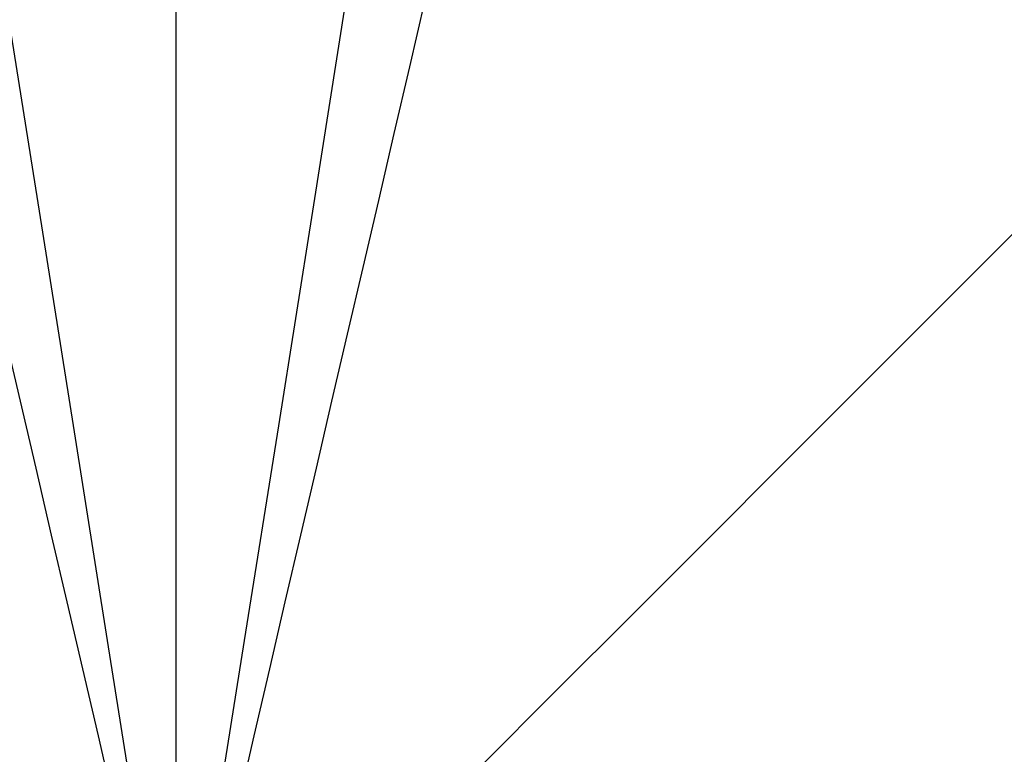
# Model space of a CAD drawing. Header units: millimetres. Extents: x -825 to -161, y -739 to 200.
# Tile 154 of 256: x -503.1799 to -503.1124, y -42.9995 to -42.9491. Entities that reach past the tile are written whole.
import ezdxf

# ---------------------------------------------------------------- set-up
doc = ezdxf.new("R2010")
doc.units = ezdxf.units.MM
doc.header["$MEASUREMENT"] = 0
doc.layers.add('Default', color=7, linetype='Continuous', true_color=0x000000)

# ---------------------------------------------------------------- blocks, each defined once
blk = doc.blocks.new('M3X10MM')
at = {"layer": 'Default'}
blk.add_line((0, -8, 2), (0, -8, -2), dxfattribs=at)
for points in [[(0, -3.0734), (-0.93768, -2.155876, -0.148838), (-1.746286, -1.136045, -0.277188), (-2.4003, 0, -0.381)], [(0, -3.0734), (-0.332055, -2.146277, -0.332055), (-0.613426, -1.128974, -0.613426), (-0.841204, 0, -0.841204)], [(-0.381, 0, -2.4003), (-0.277189, -1.136032, -1.746293), (-0.148837, -2.155883, -0.937673), (0, -3.0734)], [(2.4003, 0, -0.381), (1.746294, -1.136032, -0.277189), (0.937673, -2.155883, -0.148837), (0, -3.0734)], [(0, -3.0734), (0.148838, -2.155876, -0.93768), (0.277188, -1.136044, -1.746286), (0.381, 0, -2.4003)], [(0, -3.0734), (0.332055, -2.146277, -0.332055), (0.613426, -1.128975, -0.613426), (0.841204, 0, -0.841204)]]:
    blk.add_open_spline(points, degree=3, dxfattribs=at)
for points, knots in [([(-0.381, 0, -1.6383), (-0.323487, -0.629387, -1.390993), (-0.26198, -1.186274, -1.126558), (-0.13412, -2.199758, -0.576772), (-0.067854, -2.655106, -0.291774), (0, -3.0734)], [-1, -1, -1, -1, -0.499981, -0.499981, 0, 0, 0, 0]), ([(0, 0, -2.4003), (0, -0.609018, -2.049692), (0, -1.670302, -1.322943), (0, -2.649684, -0.433024), (0, -3.0734)], [0.010016, 0.010016, 0.010016, 0.010016, 0.549743, 0.9905091, 0.9905091, 0.9905091, 0.9905091]), ([(-1.6383, 0, -0.381), (-1.390988, -0.629397, -0.323486), (-1.126548, -1.186296, -0.261977), (-0.576762, -2.199774, -0.134118), (-0.291769, -2.655114, -0.067853), (0, -3.0734)], [-1, -1, -1, -1, -0.499973, -0.499973, 0, 0, 0, 0]), ([(0.381, 0, -1.6383), (0.323486, -0.629397, -1.390988), (0.261977, -1.186296, -1.126548), (0.134118, -2.199774, -0.576762), (0.067853, -2.655114, -0.291769), (0, -3.0734)], [-1, -1, -1, -1, -0.499973, -0.499973, 0, 0, 0, 0]), ([(0, -3.0734), (0.291774, -2.655106, -0.067854), (0.576772, -2.199758, -0.13412), (1.126558, -1.186274, -0.26198), (1.390993, -0.629386, -0.323487), (1.6383, 0, -0.381)], [0, 0, 0, 0, 0.499981, 0.499981, 1, 1, 1, 1])]:
    blk.add_open_spline(points, degree=3, knots=knots, dxfattribs=at)
blk = doc.blocks.new('M_COVER_ASM')
at = {"layer": 'Default', "rotation": 180}
blk.add_blockref('M3X10MM', (133.550939, 12.220803, 32.04294), dxfattribs=at)

msp = doc.modelspace()

# ---------------------------------------------------------------- block references
at = {"layer": 'Default', "extrusion": (0, -1, 0), "xscale": 1.342608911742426, "yscale": 1.342608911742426, "zscale": 1.342608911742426, "rotation": 359.9998767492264}
msp.add_blockref('M_COVER_ASM', (-682.475903, 20.483796), dxfattribs=at)

doc.saveas('drawing.dxf')
